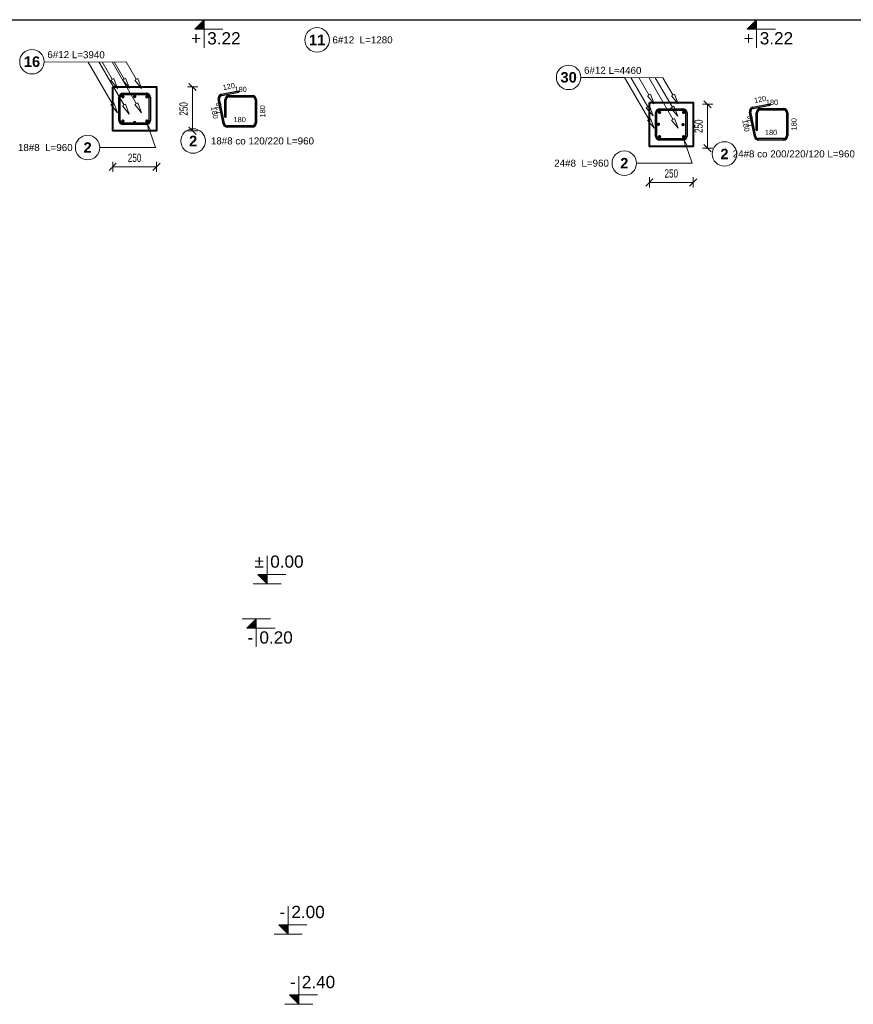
# Model space of a CAD drawing. Extents: x 3922 to 466978, y -142912 to 64503.
# Tile 35 of 62: x 405813 to 410571, y -129042 to -123422. Entities that reach past the tile are written whole.
import ezdxf
from ezdxf.enums import TextEntityAlignment as Align

# ---------------------------------------------------------------- set-up
doc = ezdxf.new("R2010")
doc.units = 0
doc.header["$LTSCALE"] = 10
doc.header["$MEASUREMENT"] = 0
doc.layers.add('P-Wymiar', color=254, linetype='Continuous', lineweight=9)
doc.layers.add('RCAD_deskowanie', color=3, linetype='Continuous', lineweight=40)
for name, color, linetype in [('RCAD_kształt pręta', 7, 'Continuous'), ('RCAD_opis kształtu pręta', 7, 'Continuous'), ('RCAD_opis rozkładu', 7, 'Continuous'), ('RCAD_pręt wyrzucony', 130, 'Continuous'), ('RCAD_pręty punktowe', 7, 'Continuous'), ('RCAD_symbole graficzne', 7, 'Continuous')]:
    doc.layers.add(name, color=color, linetype=linetype)
doc.styles.add('ROMANS', font='arial.ttf', dxfattribs={"width": 0.7})
doc.styles.add('style1', font='arial.ttf')
doc.styles.add('style3', font='arialbd.ttf')
doc.dimstyles.new('A25', dxfattribs={"dimscale": 27, "dimtxt": 1.75, "dimasz": 0.06, "dimexe": 0, "dimexo": 0, "dimgap": 1, "dimtad": 1, "dimdec": 4, "dimrnd": 0.1, "dimdsep": 46, "dimtxsty": 'ROMANS', "dimblk": '[[[[[[[[', "dimcen": 2, "dimdle": 2, "dimse1": 1, "dimse2": 1, "dimclrd": 256, "dimclrt": 1, "dimadec": 0, "dimazin": 0, "dimtfac": 1, "dimtdec": 4, "dimtix": 1, "dimtmove": 2, "dimatfit": 3, "dimldrblk": '[[[[[[[[', "dimfxl": 0, "dimtvp": 0.6, "dimtolj": 1, "dimlwd": -1, "dimarcsym": 0})

# ---------------------------------------------------------------- blocks, each defined once
blk = doc.blocks.new('[[[[[[[[')
at = {"layer": 'P-Wymiar'}
for p, q in [((-12.7, -12.7), (12.7, 12.7)), ((0, 0), (-4.6, 0)), ((0, 18), (0, -18))]:
    blk.add_line(p, q, dxfattribs=at)
blk = doc.blocks.new('*D397')
at = {"layer": 'Defpoints', "color": 0, "transparency": 16777216}
for p in [(406572.2, -123806), (406799.8, -123806), (406572.2, -124056)]:
    blk.add_point(p, dxfattribs=at)
at = {"layer": 'P-Wymiar', "transparency": 16777216}
blk.add_line((406799.8, -124054.4), (406799.8, -123807.7), dxfattribs=at)
at = {"layer": 'P-Wymiar', "transparency": 16777216, "xscale": 1.62, "yscale": 1.62, "zscale": 1.62}
for p, rotation in [((406799.8, -123806), 90), ((406799.8, -124056), 270)]:
    blk.add_blockref('[[[[[[[[', p, dxfattribs=dict(at, rotation=rotation))
at = {"layer": 'P-Wymiar', "color": 1, "transparency": 16777216, "insert": (406748.7, -123931), "char_height": 47.25, "attachment_point": 5, "rotation": 90, "style": 'ROMANS'}
blk.add_mtext('\\A1;250', dxfattribs=at)
blk = doc.blocks.new('*D398')
at = {"layer": 'Defpoints', "color": 0, "transparency": 16777216}
for p in [(406343.9, -123966), (406593.9, -123966), (406593.9, -124261.6)]:
    blk.add_point(p, dxfattribs=at)
at = {"layer": 'P-Wymiar', "transparency": 16777216}
blk.add_line((406345.6, -124261.6), (406592.3, -124261.6), dxfattribs=at)
at = {"layer": 'P-Wymiar', "transparency": 16777216, "xscale": 1.62, "yscale": 1.62, "zscale": 1.62, "rotation": 180}
blk.add_blockref('[[[[[[[[', (406343.9, -124261.6), dxfattribs=at)
at = {"layer": 'P-Wymiar', "transparency": 16777216, "xscale": 1.62, "yscale": 1.62, "zscale": 1.62}
blk.add_blockref('[[[[[[[[', (406593.9, -124261.6), dxfattribs=at)
at = {"layer": 'P-Wymiar', "color": 1, "transparency": 16777216, "insert": (406468.9, -124210.5), "char_height": 47.25, "attachment_point": 5, "style": 'ROMANS'}
blk.add_mtext('\\A1;250', dxfattribs=at)
blk = doc.blocks.new('*D447')
at = {"layer": 'Defpoints', "color": 0, "transparency": 16777216}
for p in [(409511.7, -123905), (409739.3, -123905), (409511.7, -124155)]:
    blk.add_point(p, dxfattribs=at)
at = {"layer": 'P-Wymiar', "transparency": 16777216}
blk.add_line((409739.3, -124153.4), (409739.3, -123906.6), dxfattribs=at)
at = {"layer": 'P-Wymiar', "transparency": 16777216, "xscale": 1.62, "yscale": 1.62, "zscale": 1.62}
for p, rotation in [((409739.3, -123905), 90), ((409739.3, -124155), 270)]:
    blk.add_blockref('[[[[[[[[', p, dxfattribs=dict(at, rotation=rotation))
at = {"layer": 'P-Wymiar', "color": 1, "transparency": 16777216, "insert": (409688.2, -124030), "char_height": 47.25, "attachment_point": 5, "rotation": 90, "style": 'ROMANS'}
blk.add_mtext('\\A1;250', dxfattribs=at)
blk = doc.blocks.new('*D448')
at = {"layer": 'Defpoints', "color": 0, "transparency": 16777216}
for p in [(409407.1, -124055.3), (409657.1, -124055.3), (409657.1, -124350.9)]:
    blk.add_point(p, dxfattribs=at)
at = {"layer": 'P-Wymiar', "transparency": 16777216}
blk.add_line((409408.8, -124350.9), (409655.5, -124350.9), dxfattribs=at)
at = {"layer": 'P-Wymiar', "transparency": 16777216, "xscale": 1.62, "yscale": 1.62, "zscale": 1.62, "rotation": 180}
blk.add_blockref('[[[[[[[[', (409407.1, -124350.9), dxfattribs=at)
at = {"layer": 'P-Wymiar', "transparency": 16777216, "xscale": 1.62, "yscale": 1.62, "zscale": 1.62}
blk.add_blockref('[[[[[[[[', (409657.1, -124350.9), dxfattribs=at)
at = {"layer": 'P-Wymiar', "color": 1, "transparency": 16777216, "insert": (409532.1, -124299.8), "char_height": 47.25, "attachment_point": 5, "style": 'ROMANS'}
blk.add_mtext('\\A1;250', dxfattribs=at)

msp = doc.modelspace()

# ---------------------------------------------------------------- hatches: boundary and pattern name
at = {"layer": 'RCAD_kształt pręta'}
h = msp.add_hatch(color=4, dxfattribs=at)
edge = h.paths.add_edge_path(flags=0)
edge.add_line((406402.93602, -123841.03411), (406402.93602, -123849.03411))
edge.add_arc((406402.93602, -123865.03411), 16, 90, 180)
edge.add_line((406386.93602, -123865.03411), (406378.93602, -123865.03411))
edge.add_arc((406402.93602, -123865.03411), 24, 450, 540, ccw=False)
h = msp.add_hatch(color=4, dxfattribs=at)
edge = h.paths.add_edge_path(flags=0)
edge.add_line((406402.93602, -123841.03411), (406402.93602, -123849.03411))
edge.add_arc((406402.93602, -123865.03411), 16, 90, 180)
edge.add_line((406386.93602, -123865.03411), (406378.93602, -123865.03411))
edge.add_arc((406402.93602, -123865.03411), 24, 450, 540, ccw=False)
for points in [[(406402.93602, -123849.03411), (406402.93602, -123841.03411), (406534.93602, -123841.03411), (406534.93602, -123849.03411)], [(406402.93602, -123849.03411), (406402.93602, -123841.03411), (406502.93602, -123841.03411), (406502.93602, -123849.03411)], [(406386.93602, -123965.03411), (406378.93602, -123965.03411), (406378.93602, -123865.03411), (406386.93602, -123865.03411)], [(406386.93602, -123997.03411), (406378.93602, -123997.03411), (406378.93602, -123865.03411), (406386.93602, -123865.03411)], [(406550.93602, -123865.03411), (406558.93602, -123865.03411), (406558.93602, -123997.03411), (406550.93602, -123997.03411)], [(409450.1436, -124054.34749), (409442.1436, -124054.34749), (409442.1436, -123954.34749), (409450.1436, -123954.34749)], [(409450.1436, -124086.34749), (409442.1436, -124086.34749), (409442.1436, -123954.34749), (409450.1436, -123954.34749)], [(409466.1436, -123938.34749), (409466.1436, -123930.34749), (409598.1436, -123930.34749), (409598.1436, -123938.34749)], [(409466.1436, -123938.34749), (409466.1436, -123930.34749), (409566.1436, -123930.34749), (409566.1436, -123938.34749)], [(409614.1436, -123954.34749), (409622.1436, -123954.34749), (409622.1436, -124086.34749), (409614.1436, -124086.34749)], [(406534.93602, -124013.03411), (406534.93602, -124021.03411), (406402.93602, -124021.03411), (406402.93602, -124013.03411)], [(409598.1436, -124102.34749), (409598.1436, -124110.34749), (409466.1436, -124110.34749), (409466.1436, -124102.34749)]]:
    msp.add_hatch(color=4, dxfattribs=at).paths.add_polyline_path(points, flags=0)
h = msp.add_hatch(color=4, dxfattribs=at)
edge = h.paths.add_edge_path(flags=0)
edge.add_line((406558.93602, -123865.03411), (406550.93602, -123865.03411))
edge.add_arc((406534.93602, -123865.03411), 16, 0, 90)
edge.add_line((406534.93602, -123849.03411), (406534.93602, -123841.03411))
edge.add_arc((406534.93602, -123865.03411), 24, 360, 450, ccw=False)
h = msp.add_hatch(color=4, dxfattribs=at)
edge = h.paths.add_edge_path(flags=0)
edge.add_line((409466.1436, -123930.34749), (409466.1436, -123938.34749))
edge.add_arc((409466.1436, -123954.34749), 16, 90, 180)
edge.add_line((409450.1436, -123954.34749), (409442.1436, -123954.34749))
edge.add_arc((409466.1436, -123954.34749), 24, 450, 540, ccw=False)
h = msp.add_hatch(color=4, dxfattribs=at)
edge = h.paths.add_edge_path(flags=0)
edge.add_line((409466.1436, -123930.34749), (409466.1436, -123938.34749))
edge.add_arc((409466.1436, -123954.34749), 16, 90, 180)
edge.add_line((409450.1436, -123954.34749), (409442.1436, -123954.34749))
edge.add_arc((409466.1436, -123954.34749), 24, 450, 540, ccw=False)
h = msp.add_hatch(color=4, dxfattribs=at)
edge = h.paths.add_edge_path(flags=0)
edge.add_line((409622.1436, -123954.34749), (409614.1436, -123954.34749))
edge.add_arc((409598.1436, -123954.34749), 16, 0, 90)
edge.add_line((409598.1436, -123938.34749), (409598.1436, -123930.34749))
edge.add_arc((409598.1436, -123954.34749), 24, 360, 450, ccw=False)
h = msp.add_hatch(color=4, dxfattribs=at)
edge = h.paths.add_edge_path(flags=0)
edge.add_line((406378.93602, -123997.03411), (406386.93602, -123997.03411))
edge.add_arc((406402.93602, -123997.03411), 16, 180, 270)
edge.add_line((406402.93602, -124013.03411), (406402.93602, -124021.03411))
edge.add_arc((406402.93602, -123997.03411), 24, 540, 630, ccw=False)
h = msp.add_hatch(color=4, dxfattribs=at)
edge = h.paths.add_edge_path(flags=0)
edge.add_line((406534.93602, -124021.03411), (406534.93602, -124013.03411))
edge.add_arc((406534.93602, -123997.03411), 16, -90, 0)
edge.add_line((406550.93602, -123997.03411), (406558.93602, -123997.03411))
edge.add_arc((406534.93602, -123997.03411), 24, 270, 360, ccw=False)
h = msp.add_hatch(color=4, dxfattribs=at)
edge = h.paths.add_edge_path(flags=0)
edge.add_line((409442.1436, -124086.34749), (409450.1436, -124086.34749))
edge.add_arc((409466.1436, -124086.34749), 16, 180, 270)
edge.add_line((409466.1436, -124102.34749), (409466.1436, -124110.34749))
edge.add_arc((409466.1436, -124086.34749), 24, 540, 630, ccw=False)
h = msp.add_hatch(color=4, dxfattribs=at)
edge = h.paths.add_edge_path(flags=0)
edge.add_line((409598.1436, -124110.34749), (409598.1436, -124102.34749))
edge.add_arc((409598.1436, -124086.34749), 16, -90, 0)
edge.add_line((409614.1436, -124086.34749), (409622.1436, -124086.34749))
edge.add_arc((409598.1436, -124086.34749), 24, 270, 360, ccw=False)
at = {"layer": 'RCAD_pręt wyrzucony'}
h = msp.add_hatch(color=4, dxfattribs=at)
edge = h.paths.add_edge_path(flags=0)
edge.add_line((406964.49444, -123847.53069), (406966.0838, -123855.37122))
edge.add_arc((406969.2625, -123871.05229), 16, 101.4591559, 191.4591559)
edge.add_line((406953.58144, -123874.23099), (406945.74091, -123875.82035))
edge.add_arc((406969.2625, -123871.05229), 24, 461.4591559, 551.4591559, ccw=False)
for points in [[(406966.0838, -123855.37122), (406964.49444, -123847.53069), (407062.5011, -123827.66375), (407064.09045, -123835.50429)], [(407008.38442, -123862.96649), (407008.38442, -123854.96649), (407140.38442, -123854.96649), (407140.38442, -123862.96649)], [(406981.94345, -124014.1452), (406974.10292, -124015.73456), (406945.74091, -123875.82035), (406953.58144, -123874.23099)], [(406992.38442, -123978.96649), (406984.38442, -123978.96649), (406984.38442, -123878.96649), (406992.38442, -123878.96649)], [(407156.38442, -123878.96649), (407164.38442, -123878.96649), (407164.38442, -124010.96649), (407156.38442, -124010.96649)], [(409998.85294, -123929.20971), (409997.26358, -123921.36918), (410095.27024, -123901.50224), (410096.8596, -123909.34278)], [(410014.7126, -124087.98369), (410006.87206, -124089.57305), (409978.51005, -123949.65884), (409986.35058, -123948.06948)], [(410025.15356, -124052.80498), (410017.15356, -124052.80498), (410017.15356, -123952.80498), (410025.15356, -123952.80498)], [(410041.15356, -123936.80498), (410041.15356, -123928.80498), (410173.15356, -123928.80498), (410173.15356, -123936.80498)], [(410189.15356, -123952.80498), (410197.15356, -123952.80498), (410197.15356, -124084.80498), (410189.15356, -124084.80498)], [(407140.38442, -124026.96649), (407140.38442, -124034.96649), (406997.62452, -124034.96649), (406997.62452, -124026.96649)], [(410173.15356, -124100.80498), (410173.15356, -124108.80498), (410030.39366, -124108.80498), (410030.39366, -124100.80498)]]:
    msp.add_hatch(color=4, dxfattribs=at).paths.add_polyline_path(points, flags=0)
h = msp.add_hatch(color=4, dxfattribs=at)
edge = h.paths.add_edge_path(flags=0)
edge.add_line((407008.38442, -123854.96649), (407008.38442, -123862.96649))
edge.add_arc((407008.38442, -123878.96649), 16, 90, 180)
edge.add_line((406992.38442, -123878.96649), (406984.38442, -123878.96649))
edge.add_arc((407008.38442, -123878.96649), 24, 450, 540, ccw=False)
h = msp.add_hatch(color=4, dxfattribs=at)
edge = h.paths.add_edge_path(flags=0)
edge.add_line((407164.38442, -123878.96649), (407156.38442, -123878.96649))
edge.add_arc((407140.38442, -123878.96649), 16, 0, 90)
edge.add_line((407140.38442, -123862.96649), (407140.38442, -123854.96649))
edge.add_arc((407140.38442, -123878.96649), 24, 360, 450, ccw=False)
h = msp.add_hatch(color=4, dxfattribs=at)
edge = h.paths.add_edge_path(flags=0)
edge.add_line((409997.26358, -123921.36918), (409998.85294, -123929.20971))
edge.add_arc((410002.03165, -123944.89078), 16, 101.4591559, 191.4591559)
edge.add_line((409986.35058, -123948.06948), (409978.51005, -123949.65884))
edge.add_arc((410002.03165, -123944.89078), 24, 461.4591559, 551.4591559, ccw=False)
h = msp.add_hatch(color=4, dxfattribs=at)
edge = h.paths.add_edge_path(flags=0)
edge.add_line((410041.15356, -123928.80498), (410041.15356, -123936.80498))
edge.add_arc((410041.15356, -123952.80498), 16, 90, 180)
edge.add_line((410025.15356, -123952.80498), (410017.15356, -123952.80498))
edge.add_arc((410041.15356, -123952.80498), 24, 450, 540, ccw=False)
h = msp.add_hatch(color=4, dxfattribs=at)
edge = h.paths.add_edge_path(flags=0)
edge.add_line((410197.15356, -123952.80498), (410189.15356, -123952.80498))
edge.add_arc((410173.15356, -123952.80498), 16, 0, 90)
edge.add_line((410173.15356, -123936.80498), (410173.15356, -123928.80498))
edge.add_arc((410173.15356, -123952.80498), 24, 360, 450, ccw=False)
h = msp.add_hatch(color=4, dxfattribs=at)
edge = h.paths.add_edge_path(flags=0)
edge.add_line((406974.10292, -124015.73456), (406981.94345, -124014.1452))
edge.add_arc((406997.62452, -124010.96649), 16, -168.5408441, -90)
edge.add_line((406997.62452, -124026.96649), (406997.62452, -124034.96649))
edge.add_arc((406997.62452, -124010.96649), 24, 191.4591559, 270, ccw=False)
h = msp.add_hatch(color=4, dxfattribs=at)
edge = h.paths.add_edge_path(flags=0)
edge.add_line((407140.38442, -124034.96649), (407140.38442, -124026.96649))
edge.add_arc((407140.38442, -124010.96649), 16, -90, 0)
edge.add_line((407156.38442, -124010.96649), (407164.38442, -124010.96649))
edge.add_arc((407140.38442, -124010.96649), 24, 270, 360, ccw=False)
h = msp.add_hatch(color=4, dxfattribs=at)
edge = h.paths.add_edge_path(flags=0)
edge.add_line((410006.87206, -124089.57305), (410014.7126, -124087.98369))
edge.add_arc((410030.39366, -124084.80498), 16, -168.5408441, -90)
edge.add_line((410030.39366, -124100.80498), (410030.39366, -124108.80498))
edge.add_arc((410030.39366, -124084.80498), 24, 191.4591559, 270, ccw=False)
h = msp.add_hatch(color=4, dxfattribs=at)
edge = h.paths.add_edge_path(flags=0)
edge.add_line((410173.15356, -124108.80498), (410173.15356, -124100.80498))
edge.add_arc((410173.15356, -124084.80498), 16, -90, 0)
edge.add_line((410189.15356, -124084.80498), (410197.15356, -124084.80498))
edge.add_arc((410173.15356, -124084.80498), 24, 270, 360, ccw=False)
at = {"layer": 'RCAD_pręty punktowe'}
h = msp.add_hatch(color=1, dxfattribs=at)
edge = h.paths.add_edge_path(flags=0)
edge.add_arc((406401.97032, -123861.66158), 10, 0, 360)
h = msp.add_hatch(color=1, dxfattribs=at)
edge = h.paths.add_edge_path(flags=0)
edge.add_arc((406469.70422, -123860.29661), 10, 0, 360)
h = msp.add_hatch(color=1, dxfattribs=at)
edge = h.paths.add_edge_path(flags=0)
edge.add_arc((406539.17851, -123861.66158), 10, 0, 360)
h = msp.add_hatch(color=1, dxfattribs=at)
edge = h.paths.add_edge_path(flags=0)
edge.add_arc((409465.17791, -123950.97496), 10, 0, 360)
h = msp.add_hatch(color=1, dxfattribs=at)
edge = h.paths.add_edge_path(flags=0)
edge.add_arc((409602.3861, -123950.97496), 10, 0, 360)
h = msp.add_hatch(color=1, dxfattribs=at)
edge = h.paths.add_edge_path(flags=0)
edge.add_arc((406402.05136, -124000.53724), 10, 0, 360)
h = msp.add_hatch(color=1, dxfattribs=at)
edge = h.paths.add_edge_path(flags=0)
edge.add_arc((406468.93602, -124009.03411), 10, 0, 360)
h = msp.add_hatch(color=1, dxfattribs=at)
edge = h.paths.add_edge_path(flags=0)
edge.add_arc((406539.17851, -124000.53724), 10, 0, 360)
h = msp.add_hatch(color=1, dxfattribs=at)
edge = h.paths.add_edge_path(flags=0)
edge.add_arc((409458.71386, -124018.88356), 10, 0, 360)
h = msp.add_hatch(color=1, dxfattribs=at)
edge = h.paths.add_edge_path(flags=0)
edge.add_arc((409599.17066, -124020.79304), 10, 0, 360)
h = msp.add_hatch(color=1, dxfattribs=at)
edge = h.paths.add_edge_path(flags=0)
edge.add_arc((409465.25895, -124089.85061), 10, 0, 360)
h = msp.add_hatch(color=1, dxfattribs=at)
edge = h.paths.add_edge_path(flags=0)
edge.add_arc((409602.3861, -124089.85061), 10, 0, 360)
at = {"layer": 'RCAD_symbole graficzne'}
for points in [[(406812.4811, -123475.30956), (406865.81444, -123421.97622), (406865.81444, -123475.30956)], [(409966.14784, -123475.30956), (410019.48117, -123421.97622), (410019.48117, -123475.30956)], [(407172.06465, -126588.64289), (407225.39799, -126641.97622), (407225.39799, -126588.64289)], [(407110.32887, -126895.30956), (407163.6622, -126841.97622), (407163.6622, -126895.30956)], [(407292.7135, -128588.64289), (407346.04683, -128641.97622), (407346.04683, -128588.64289)], [(407352.35361, -128988.64289), (407405.68695, -129041.97622), (407405.68695, -128988.64289)]]:
    msp.add_hatch(color=1, dxfattribs=at).paths.add_polyline_path(points, flags=0)

# ---------------------------------------------------------------- linework, layer by layer
at = {"layer": 'Defpoints'}
for p in [(382161.86223, -123421.97622), (395642.50183, -123421.97622), (387560.31267, -123421.97622), (401040.95228, -123421.97622), (379203.68423, -123421.97622), (392684.32383, -123421.97622), (384602.13467, -123421.97622), (398082.77428, -123421.97622)]:
    msp.add_xline(p, (1, 0), dxfattribs=at)
at = {"layer": 'RCAD_deskowanie'}
for points in [[(406343.93602, -123806.03411), (406593.93602, -123806.03411), (406593.93602, -124056.03411), (406343.93602, -124056.03411)], [(409407.1436, -123895.34749), (409657.1436, -123895.34749), (409657.1436, -124145.34749), (409407.1436, -124145.34749)]]:
    msp.add_lwpolyline(points, close=True, dxfattribs=at)
at = {"layer": 'RCAD_kształt pręta', "color": 4}
for p, q in [((406402.93602, -123841.03411), (406534.93602, -123841.03411)), ((406402.93602, -123841.03411), (406502.93602, -123841.03411)), ((406402.93602, -123849.03411), (406534.93602, -123849.03411)), ((406402.93602, -123849.03411), (406502.93602, -123849.03411)), ((406502.93602, -123841.03411), (406502.93602, -123849.03411)), ((406378.93602, -123965.03411), (406378.93602, -123865.03411)), ((406378.93602, -123997.03411), (406378.93602, -123865.03411)), ((406386.93602, -123965.03411), (406386.93602, -123865.03411)), ((406386.93602, -123997.03411), (406386.93602, -123865.03411)), ((406550.93602, -123865.03411), (406550.93602, -123997.03411)), ((406558.93602, -123865.03411), (406558.93602, -123997.03411)), ((406378.93602, -123965.03411), (406386.93602, -123965.03411)), ((409442.1436, -124054.34749), (409442.1436, -123954.34749)), ((409442.1436, -124086.34749), (409442.1436, -123954.34749)), ((409450.1436, -124054.34749), (409450.1436, -123954.34749)), ((409450.1436, -124086.34749), (409450.1436, -123954.34749)), ((409466.1436, -123930.34749), (409598.1436, -123930.34749)), ((409466.1436, -123930.34749), (409566.1436, -123930.34749)), ((409466.1436, -123938.34749), (409598.1436, -123938.34749)), ((409466.1436, -123938.34749), (409566.1436, -123938.34749)), ((409566.1436, -123930.34749), (409566.1436, -123938.34749)), ((409614.1436, -123954.34749), (409614.1436, -124086.34749)), ((409622.1436, -123954.34749), (409622.1436, -124086.34749)), ((406534.93602, -124013.03411), (406402.93602, -124013.03411)), ((406534.93602, -124021.03411), (406402.93602, -124021.03411)), ((409442.1436, -124054.34749), (409450.1436, -124054.34749)), ((409598.1436, -124102.34749), (409466.1436, -124102.34749)), ((409598.1436, -124110.34749), (409466.1436, -124110.34749))]:
    msp.add_line(p, q, dxfattribs=at)
for centre, radius, start, end in [((406402.93602, -123865.03411), 24, 90, 180), ((406402.93602, -123865.03411), 24, 90, 180), ((406402.93602, -123865.03411), 16, 90, 180), ((406402.93602, -123865.03411), 16, 90, 180), ((406534.93602, -123865.03411), 24, 360, 90), ((406534.93602, -123865.03411), 16, 360, 90), ((409466.1436, -123954.34749), 24, 90, 180), ((409466.1436, -123954.34749), 24, 90, 180), ((409466.1436, -123954.34749), 16, 90, 180), ((409466.1436, -123954.34749), 16, 90, 180), ((409598.1436, -123954.34749), 24, 360, 90), ((409598.1436, -123954.34749), 16, 360, 90), ((406402.93602, -123997.03411), 24, 180, 270), ((406402.93602, -123997.03411), 16, 180, 270), ((406534.93602, -123997.03411), 16, 270, 360), ((406534.93602, -123997.03411), 24, 270, 0), ((409466.1436, -124086.34749), 24, 180, 270), ((409466.1436, -124086.34749), 16, 180, 270), ((409598.1436, -124086.34749), 16, 270, 360), ((409598.1436, -124086.34749), 24, 270, 0)]:
    msp.add_arc(centre, radius, start, end, dxfattribs=at)
at = {"layer": 'RCAD_opis kształtu pręta', "color": 8, "lineweight": 0}
for p, q in [((406549.25465, -124059.76705), (406542.67207, -124019.75313)), ((406542.67207, -124019.75313), (406561.87632, -124055.46924)), ((406549.25465, -124059.76705), (406561.87632, -124055.46924)), ((406587.59921, -124151.6939), (406555.56548, -124057.61815)), ((409612.46223, -124149.08042), (409605.87965, -124109.0665)), ((409605.87965, -124109.0665), (409625.0839, -124144.78262)), ((409612.46223, -124149.08042), (409625.0839, -124144.78262)), ((406587.59921, -124151.6939), (406270.76891, -124151.6939)), ((409650.8068, -124241.00728), (409618.77307, -124146.93152)), ((409650.8068, -124241.00728), (409333.97649, -124241.00728))]:
    msp.add_line(p, q, dxfattribs=at)
for centre in [(406200.76891, -124151.6939), (409263.97649, -124241.00728)]:
    msp.add_circle(centre, 70, dxfattribs=at)
at = {"layer": 'RCAD_opis rozkładu', "color": 8, "lineweight": 0}
for p, q in [((406203.19034, -123663.46115), (405953.04094, -123662.21835)), ((406203.19034, -123663.46115), (406420.89927, -123662.79517)), ((406203.19034, -123663.46115), (406341.60952, -123900.87054)), ((406265.01071, -123663.27204), (406408.49418, -123909.36742)), ((406283.93536, -123663.21415), (406341.52848, -123761.99488)), ((406340.07335, -123663.04242), (406478.73667, -123900.87054)), ((406352.34308, -123663.00489), (406409.26238, -123760.62992)), ((406420.89927, -123662.79517), (406478.73667, -123761.99488)), ((409266.01758, -123752.12219), (409016.24852, -123751.53173)), ((409266.01758, -123752.12219), (409404.81711, -123990.18391)), ((409266.01758, -123752.12219), (409484.752, -123753.21507)), ((409300.9509, -123752.29673), (409398.27203, -123919.21686)), ((406350.16737, -123756.95806), (406332.88959, -123767.0317)), ((406371.7494, -123813.82823), (406332.88959, -123767.0317)), ((406350.16737, -123756.95806), (406371.7494, -123813.82823)), ((406417.90128, -123755.5931), (406400.62349, -123765.66674)), ((406439.4833, -123812.46327), (406400.62349, -123765.66674)), ((406417.90128, -123755.5931), (406439.4833, -123812.46327)), ((406487.37557, -123756.95806), (406470.09778, -123767.0317)), ((406508.95759, -123813.82823), (406470.09778, -123767.0317)), ((406487.37557, -123756.95806), (406508.95759, -123813.82823)), ((409347.14294, -123752.52752), (409404.73607, -123851.30826)), ((409403.54537, -123752.80933), (409541.94426, -123990.18391)), ((409440.7015, -123752.99498), (409538.72882, -123921.12634)), ((409484.752, -123753.21507), (409541.94426, -123851.30826)), ((409413.37496, -123846.27144), (409396.09718, -123856.34508)), ((409434.95699, -123903.14161), (409396.09718, -123856.34508)), ((409413.37496, -123846.27144), (409434.95699, -123903.14161)), ((409550.58315, -123846.27144), (409533.30537, -123856.34508)), ((409572.16518, -123903.14161), (409533.30537, -123856.34508)), ((409550.58315, -123846.27144), (409572.16518, -123903.14161)), ((406350.24841, -123895.83372), (406332.97063, -123905.90736)), ((406371.83044, -123952.70389), (406332.97063, -123905.90736)), ((406350.24841, -123895.83372), (406371.83044, -123952.70389)), ((406417.13307, -123904.3306), (406399.85529, -123914.40424)), ((406438.7151, -123961.20076), (406399.85529, -123914.40424)), ((406417.13307, -123904.3306), (406438.7151, -123961.20076)), ((406487.37557, -123895.83372), (406470.09778, -123905.90736)), ((406508.95759, -123952.70389), (406470.09778, -123905.90736)), ((406487.37557, -123895.83372), (406508.95759, -123952.70389)), ((409406.91092, -123914.18004), (409389.63313, -123924.25368)), ((409406.91092, -123914.18004), (409428.49294, -123971.05021)), ((409547.36771, -123916.08952), (409530.08993, -123926.16316)), ((409547.36771, -123916.08952), (409568.94974, -123972.95969)), ((409428.49294, -123971.05021), (409389.63313, -123924.25368)), ((409568.94974, -123972.95969), (409530.08993, -123926.16316)), ((409413.456, -123985.14709), (409396.17822, -123995.22073)), ((409435.03803, -124042.01726), (409396.17822, -123995.22073)), ((409413.456, -123985.14709), (409435.03803, -124042.01726)), ((409550.58315, -123985.14709), (409533.30537, -123995.22073)), ((409572.16518, -124042.01726), (409533.30537, -123995.22073)), ((409550.58315, -123985.14709), (409572.16518, -124042.01726))]:
    msp.add_line(p, q, dxfattribs=at)
for centre in [(405883.0418, -123661.87058), (408946.24872, -123751.36624)]:
    msp.add_circle(centre, 70, dxfattribs=at)
at = {"layer": 'RCAD_pręt wyrzucony', "color": 4}
for p, q in [((406964.49444, -123847.53069), (407062.5011, -123827.66375)), ((406966.0838, -123855.37122), (407064.09045, -123835.50429)), ((407008.38442, -123854.96649), (407140.38442, -123854.96649)), ((407008.38442, -123862.96649), (407140.38442, -123862.96649)), ((407062.5011, -123827.66375), (407064.09045, -123835.50429)), ((406974.10292, -124015.73456), (406945.74091, -123875.82035)), ((406981.94345, -124014.1452), (406953.58144, -123874.23099)), ((406984.38442, -123978.96649), (406984.38442, -123878.96649)), ((406992.38442, -123978.96649), (406992.38442, -123878.96649)), ((407156.38442, -123878.96649), (407156.38442, -124010.96649)), ((407164.38442, -123878.96649), (407164.38442, -124010.96649)), ((409997.26358, -123921.36918), (410095.27024, -123901.50224)), ((409998.85294, -123929.20971), (410096.8596, -123909.34278)), ((410095.27024, -123901.50224), (410096.8596, -123909.34278)), ((410006.87206, -124089.57305), (409978.51005, -123949.65884)), ((410014.7126, -124087.98369), (409986.35058, -123948.06948)), ((410017.15356, -124052.80498), (410017.15356, -123952.80498)), ((410025.15356, -124052.80498), (410025.15356, -123952.80498)), ((410041.15356, -123928.80498), (410173.15356, -123928.80498)), ((410041.15356, -123936.80498), (410173.15356, -123936.80498)), ((410189.15356, -123952.80498), (410189.15356, -124084.80498)), ((410197.15356, -123952.80498), (410197.15356, -124084.80498)), ((406984.38442, -123978.96649), (406992.38442, -123978.96649)), ((407140.38442, -124026.96649), (406997.62452, -124026.96649)), ((407140.38442, -124034.96649), (406997.62452, -124034.96649)), ((410017.15356, -124052.80498), (410025.15356, -124052.80498)), ((410173.15356, -124100.80498), (410030.39366, -124100.80498)), ((410173.15356, -124108.80498), (410030.39366, -124108.80498))]:
    msp.add_line(p, q, dxfattribs=at)
at = {"layer": 'RCAD_pręt wyrzucony', "color": 8, "lineweight": 0}
for centre in [(407510.67656, -123537.45839), (406803.03724, -124114.36016), (409835.80638, -124188.19865)]:
    msp.add_circle(centre, 70, dxfattribs=at)
at = {"layer": 'RCAD_pręt wyrzucony', "color": 4}
for centre, radius, start, end in [((406969.2625, -123871.05229), 24, 101.4591559, 191.4591559), ((406969.2625, -123871.05229), 16, 101.4591559, 191.4591559), ((407008.38442, -123878.96649), 24, 90, 180), ((407008.38442, -123878.96649), 16, 90, 180), ((407140.38442, -123878.96649), 24, 360, 90), ((407140.38442, -123878.96649), 16, 360, 90), ((410002.03165, -123944.89078), 24, 101.4591559, 191.4591559), ((410002.03165, -123944.89078), 16, 101.4591559, 191.4591559), ((410041.15356, -123952.80498), 24, 90, 180), ((410041.15356, -123952.80498), 16, 90, 180), ((410173.15356, -123952.80498), 24, 360, 90), ((410173.15356, -123952.80498), 16, 360, 90), ((406997.62452, -124010.96649), 24, 191.4591559, 270), ((406997.62452, -124010.96649), 16, 191.4591559, 270), ((407140.38442, -124010.96649), 16, 270, 360), ((407140.38442, -124010.96649), 24, 270, 0), ((410030.39366, -124084.80498), 24, 191.4591559, 270), ((410030.39366, -124084.80498), 16, 191.4591559, 270), ((410173.15356, -124084.80498), 16, 270, 360), ((410173.15356, -124084.80498), 24, 270, 0)]:
    msp.add_arc(centre, radius, start, end, dxfattribs=at)
at = {"layer": 'RCAD_symbole graficzne', "color": 1, "lineweight": 0}
for p, q in [((406945.81444, -123421.97622), (406785.81444, -123421.97622)), ((406812.4811, -123475.30956), (406865.81444, -123421.97622)), ((406865.81444, -123421.97622), (406865.81444, -123581.97622)), ((410099.48117, -123421.97622), (409939.48117, -123421.97622)), ((409966.14784, -123475.30956), (410019.48117, -123421.97622)), ((410019.48117, -123421.97622), (410019.48117, -123581.97622)), ((406972.4811, -123475.30956), (406812.4811, -123475.30956)), ((410126.14784, -123475.30956), (409966.14784, -123475.30956)), ((407225.39799, -126641.97622), (407225.39799, -126481.97622)), ((407332.06465, -126588.64289), (407172.06465, -126588.64289)), ((407172.06465, -126588.64289), (407225.39799, -126641.97622)), ((407305.39799, -126641.97622), (407145.39799, -126641.97622)), ((407243.6622, -126841.97622), (407083.6622, -126841.97622)), ((407110.32887, -126895.30956), (407163.6622, -126841.97622)), ((407163.6622, -126841.97622), (407163.6622, -127001.97622)), ((407270.32887, -126895.30956), (407110.32887, -126895.30956)), ((407346.04683, -128641.97622), (407346.04683, -128481.97622)), ((407452.7135, -128588.64289), (407292.7135, -128588.64289)), ((407292.7135, -128588.64289), (407346.04683, -128641.97622)), ((407426.04683, -128641.97622), (407266.04683, -128641.97622)), ((407405.68695, -129041.97622), (407405.68695, -128881.97622)), ((407512.35361, -128988.64289), (407352.35361, -128988.64289)), ((407352.35361, -128988.64289), (407405.68695, -129041.97622)), ((407485.68695, -129041.97622), (407325.68695, -129041.97622))]:
    msp.add_line(p, q, dxfattribs=at)

# ---------------------------------------------------------------- texts
at = {"layer": 'RCAD_opis kształtu pręta', "color": 1, "attachment_point": 5}
for s, insert, char_height, style in [('18#8  L=960', (405958.99538, -124151.6939), 40, 'style1'), ('2', (406200.76891, -124151.6939), 60, 'style3'), ('24#8  L=960', (409019.97922, -124241.00728), 40, 'style1'), ('2', (409263.97649, -124241.00728), 60, 'style3')]:
    msp.add_mtext(s, dxfattribs=dict(at, insert=insert, char_height=char_height, style=style))
at = {"layer": 'RCAD_opis rozkładu', "color": 1, "char_height": 60, "attachment_point": 5, "rotation": 359.8275742, "style": 'style3'}
for s, insert in [('16', (405883.0418, -123661.87058)), ('30', (408946.24872, -123751.36624))]:
    msp.add_mtext(s, dxfattribs=dict(at, insert=insert))
at = {"layer": 'RCAD_opis rozkładu', "color": 2, "char_height": 40, "attachment_point": 5, "rotation": 359.8275742, "style": 'style1'}
for s, insert in [('6#12 L=3940', (406134.70474, -123621.93198)), ('6#12 L=4460', (409197.91162, -123711.44129))]:
    msp.add_mtext(s, dxfattribs=dict(at, insert=insert))
at = {"layer": 'RCAD_pręt wyrzucony', "color": 1, "attachment_point": 5}
for s, insert, char_height, style in [('11', (407510.67656, -123537.45839), 60, 'style3'), ('180', (407074.38442, -123819.96649), 30, 'style1'), ('180', (410107.15356, -123893.80498), 30, 'style1'), ('180', (407069.00447, -123991.96649), 30, 'style1'), ('2', (406803.03724, -124114.36016), 60, 'style3'), ('180', (410101.77361, -124065.80498), 30, 'style1'), ('2', (409835.80638, -124188.19865), 60, 'style3')]:
    msp.add_mtext(s, dxfattribs=dict(at, insert=insert, char_height=char_height, style=style))
at = {"layer": 'RCAD_pręt wyrzucony', "color": 2, "char_height": 40, "attachment_point": 5, "style": 'style1'}
for s, insert in [('6#12  L=1280', (407769.98079, -123537.45839)), ('18#8 co 120/220 L=960', (407198.61705, -124114.36016)), ('24#8 co 200/220/120 L=960', (410231.38619, -124188.19865))]:
    msp.add_mtext(s, dxfattribs=dict(at, insert=insert))
at = {"layer": 'RCAD_pręt wyrzucony', "color": 1, "char_height": 30, "attachment_point": 5, "style": 'style1'}
for s, insert, rotation in [('120', (407006.54434, -123803.29489), 11.4591559), ('120', (410039.31349, -123877.13338), 11.4591559), ('180', (406925.61958, -123952.73088), 281.4591559), ('120', (406949.38442, -123928.96649), 90), ('180', (407199.38442, -123944.96649), 90), ('120', (409982.15356, -124002.80498), 90), ('180', (409958.38873, -124026.56937), 281.4591559), ('180', (410232.15356, -124018.80498), 90)]:
    msp.add_mtext(s, dxfattribs=dict(at, insert=insert, rotation=rotation))
at = {"layer": 'RCAD_symbole graficzne', "color": 2, "style": 'style1'}
for s, p in [('+', (406848.03666, -123493.08733)), ('+', (410001.7034, -123493.08733)), ('-', (407145.88442, -126913.08733))]:
    msp.add_text(s, height=70, dxfattribs=at).set_placement(p, align=Align.TOP_RIGHT)
for s, p in [('3.22 ', (406883.59221, -123493.08733)), ('3.22 ', (410037.25895, -123493.08733)), ('0.20 ', (407181.43998, -126913.08733))]:
    msp.add_text(s, height=70, dxfattribs=at).set_placement(p, align=Align.TOP_LEFT)
for s, p in [('±', (407207.62021, -126570.86511)), ('-', (407328.26905, -128570.86511)), ('-', (407387.90917, -128970.86511))]:
    msp.add_text(s, height=70, dxfattribs=at).set_placement(p, align=Align.BOTTOM_RIGHT)
for s, p in [('0.00 ', (407243.17576, -126570.86511)), ('2.00 ', (407363.82461, -128570.86511)), ('2.40 ', (407423.46472, -128970.86511))]:
    msp.add_text(s, height=70, dxfattribs=at).set_placement(p, align=Align.BOTTOM_LEFT)

# ---------------------------------------------------------------- dimensions: what is measured, and where the dimension line sits
at = {"layer": 'P-Wymiar'}
for base, p1, p2, picture, middle in [((406799.81214, -123806.03411), (406572.24712, -124056.03411), (406572.24712, -123806.03411), '*D397', (406748.68757, -123931.03411)), ((409739.31107, -123905.00727), (409511.74604, -124155.00727), (409511.74604, -123905.00727), '*D447', (409688.18649, -124030.00727))]:
    dim = msp.add_linear_dim(base=base, p1=p1, p2=p2, angle=90, dimstyle='A25', dxfattribs=at)
    dim.commit()
    dim.dimension.update_dxf_attribs({"geometry": picture, "text_midpoint": middle})
for base, p1, p2, picture, middle in [((406593.93602, -124261.59798), (406343.93602, -123965.98784), (406593.93602, -123965.98784), '*D398', (406468.93602, -124210.47341)), ((409657.1436, -124350.91136), (409407.1436, -124055.30122), (409657.1436, -124055.30122), '*D448', (409532.1436, -124299.78678))]:
    dim = msp.add_linear_dim(base=base, p1=p1, p2=p2, dimstyle='A25', dxfattribs=at)
    dim.commit()
    dim.dimension.update_dxf_attribs({"geometry": picture, "text_midpoint": middle})

doc.saveas('drawing.dxf')
